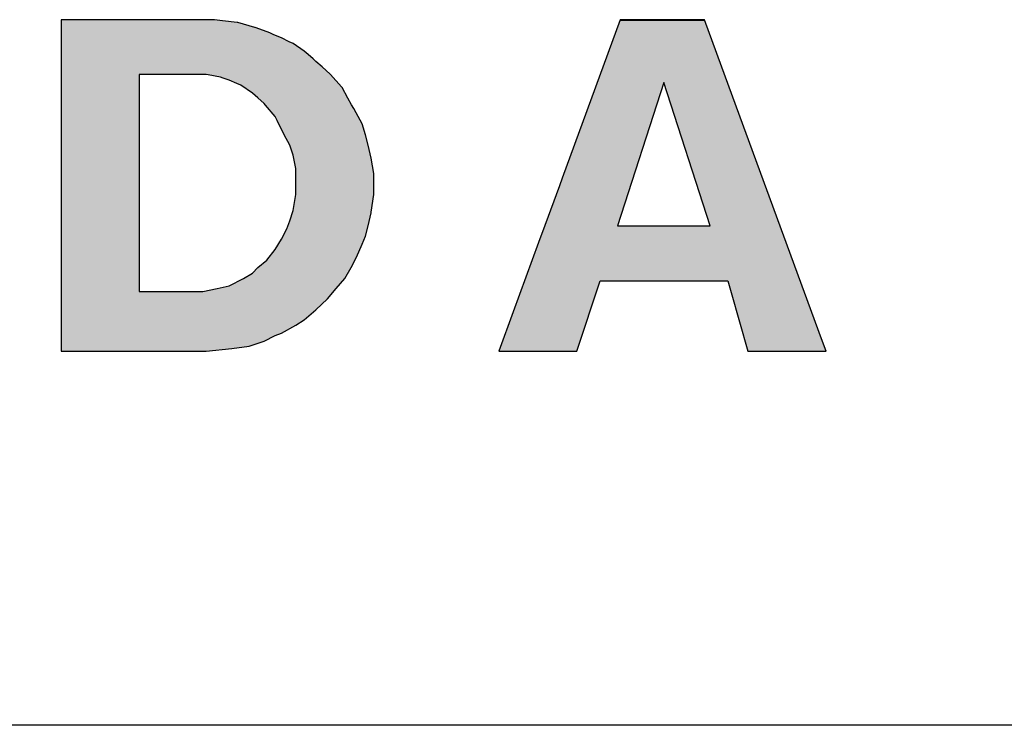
# Model space of a CAD drawing. Extents: x 520.1 to 598, y 318.7 to 360.7.
# Tile 6 of 15: x 589.5 to 590.2, y 328.5 to 329. Entities that reach past the tile are written whole.
import ezdxf

# ---------------------------------------------------------------- set-up
doc = ezdxf.new("R2010")
doc.units = 0
doc.layers.add('CARIMBO', color=7, linetype='CONTINUOUS')

msp = doc.modelspace()

# ---------------------------------------------------------------- hatches: boundary and pattern name
at = {"layer": 'CARIMBO'}
h = msp.add_hatch(color=7, dxfattribs=at)
h.paths.add_polyline_path([(589.63427, 329.0204), (589.62853, 329.02109), (589.62575, 329.02109), (589.6226, 329.02109), (589.61414, 329.02109), (589.60423, 329.02109), (589.59451, 329.02109), (589.58161, 329.02109), (589.56605, 329.02109), (589.55383, 329.02109), (589.54214, 329.02109), (589.52046, 329.02109), (589.52046, 329.02045), (589.52046, 329.01), (589.52046, 329.00153), (589.52046, 328.9945), (589.52046, 328.98282), (589.52046, 328.97312), (589.52046, 328.96289), (589.52046, 328.95176), (589.52046, 328.94084), (589.52046, 328.92815), (589.52046, 328.9158), (589.52046, 328.9085), (589.52046, 328.89656), (589.52046, 328.89226), (589.52046, 328.8834), (589.52046, 328.87324), (589.52046, 328.86404), (589.52046, 328.85082), (589.52046, 328.7875), (589.6226, 328.7875), (589.64072, 328.78947), (589.65291, 328.79112), (589.66345, 328.79475), (589.67136, 328.7987), (589.67564, 328.80035), (589.68586, 328.80595), (589.69179, 328.80957), (589.70002, 328.81682), (589.70826, 328.8244), (589.71418, 328.83165), (589.72044, 328.8389), (589.72473, 328.84647), (589.72868, 328.85372), (589.73263, 328.86295), (589.73494, 328.86855), (589.73692, 328.8758), (589.73889, 328.88502), (589.73898, 328.8856), (589.74087, 328.89787), (589.74087, 328.90512), (589.74087, 328.9127), (589.73889, 328.92357), (589.73692, 328.9328), (589.73494, 328.94004), (589.73263, 328.94762), (589.72831, 328.95554), (589.7267, 328.95849), (589.7251, 328.96121), (589.72242, 328.96574), (589.71847, 328.97332), (589.71799, 328.97386), (589.71024, 328.98255), (589.71002, 328.98274), (589.70431, 328.98782), (589.70004, 328.99164), (589.69805, 328.99342), (589.69464, 328.99647), (589.69179, 328.99902), (589.68388, 329.00429), (589.68124, 329.00556), (589.67564, 329.00824), (589.67044, 329.01053), (589.66741, 329.01187), (589.66298, 329.01344), (589.65719, 329.01549), (589.65701, 329.01555), (589.645, 329.01911), (589.64452, 329.01917)])
h.paths.add_polyline_path([(589.63281, 328.98057), (589.63472, 328.97993), (589.63874, 328.97859), (589.64423, 328.97618), (589.64698, 328.97497), (589.65521, 328.96937), (589.65902, 328.96602), (589.66345, 328.96212), (589.66445, 328.96095), (589.67136, 328.95289), (589.67176, 328.95206), (589.67276, 328.95001), (589.67762, 328.94004), (589.68157, 328.9328), (589.68388, 328.92555), (589.68586, 328.91632), (589.68586, 328.91411), (589.68586, 328.90512), (589.68586, 328.89787), (589.68388, 328.88667), (589.68157, 328.87942), (589.6796, 328.87382), (589.67564, 328.86657), (589.67136, 328.85932), (589.66543, 328.85175), (589.65917, 328.84647), (589.65521, 328.84252), (589.64895, 328.8389), (589.63874, 328.83362), (589.6305, 328.83165), (589.62029, 328.82967), (589.57548, 328.82967), (589.57548, 328.85745), (589.57548, 328.86576), (589.57548, 328.87285), (589.57548, 328.88445), (589.57548, 328.89195), (589.57548, 328.89836), (589.57548, 328.90751), (589.57548, 328.91877), (589.57548, 328.92867), (589.57548, 328.93837), (589.57548, 328.9452), (589.57548, 328.95388), (589.57548, 328.9663), (589.57548, 328.97355), (589.57548, 328.98255), (589.57904, 328.98255), (589.59195, 328.98255), (589.60133, 328.98255), (589.60907, 328.98255), (589.62029, 328.98255), (589.6226, 328.98255), (589.62396, 328.98228)], flags=16)
h = msp.add_hatch(color=7, dxfattribs=at)
h.paths.add_polyline_path([(589.97393, 329.02076), (589.91438, 329.02076), (589.87361, 328.90958), (589.87156, 328.904), (589.86137, 328.87621), (589.85695, 328.86415), (589.83903, 328.81529), (589.82884, 328.7875), (589.88386, 328.7875), (589.90034, 328.83725), (589.92421, 328.83725), (589.97923, 328.83725), (589.99028, 328.83725), (589.99265, 328.82893), (590.00445, 328.7875), (590.05947, 328.7875), (590.05622, 328.79637), (589.99126, 328.9735)])
h.paths.add_polyline_path([(589.94514, 328.97695), (589.97776, 328.8758), (589.91253, 328.8758)], flags=16)

# ---------------------------------------------------------------- linework, layer by layer
at = {"layer": 'CARIMBO', "color": 7}
msp.add_line((589.9145, 329.02076), (589.97381, 329.02076), dxfattribs=at)
at = {"layer": 'CARIMBO', "color": 6}
msp.add_line((592.54818, 328.52406), (588.70176, 328.52406), dxfattribs=at)
at = {"layer": 'CARIMBO', "color": 7, "invisible_edges": 5}
for points in [[(589.52046, 329.02109), (589.73898, 328.8856), (589.74087, 328.89787), (589.54214, 329.02109)], [(589.52046, 329.02045), (589.73889, 328.88502), (589.73898, 328.8856), (589.52046, 329.02109)], [(589.52046, 329.01), (589.73692, 328.8758), (589.73889, 328.88502), (589.52046, 329.02045)], [(589.54214, 329.02109), (589.74087, 328.89787), (589.74087, 328.90512), (589.55383, 329.02109)], [(589.55383, 329.02109), (589.74087, 328.90512), (589.74087, 328.9127), (589.56605, 329.02109)], [(589.56605, 329.02109), (589.74087, 328.9127), (589.73889, 328.92357), (589.58161, 329.02109)], [(589.58161, 329.02109), (589.73889, 328.92357), (589.73692, 328.9328), (589.59451, 329.02109)], [(589.59451, 329.02109), (589.73692, 328.9328), (589.73494, 328.94004), (589.60423, 329.02109)], [(589.60423, 329.02109), (589.73494, 328.94004), (589.73263, 328.94762), (589.61414, 329.02109)], [(589.61414, 329.02109), (589.73263, 328.94762), (589.72831, 328.95554), (589.6226, 329.02109)], [(589.6226, 329.02109), (589.72831, 328.95554), (589.7267, 328.95849), (589.62575, 329.02109)], [(589.62575, 329.02109), (589.7267, 328.95849), (589.7251, 328.96121), (589.62853, 329.02109)], [(589.62853, 329.02109), (589.7251, 328.96121), (589.72242, 328.96574), (589.63427, 329.0204)], [(589.63427, 329.0204), (589.72242, 328.96574), (589.71847, 328.97332), (589.64452, 329.01917)], [(589.64452, 329.01917), (589.71847, 328.97332), (589.71799, 328.97386), (589.645, 329.01911)], [(589.645, 329.01911), (589.71799, 328.97386), (589.71024, 328.98255), (589.65701, 329.01555)], [(589.87361, 328.90958), (590.05622, 328.79637), (589.99126, 328.9735), (589.9145, 329.02109)], [(589.9145, 329.02109), (589.99126, 328.9735), (589.97381, 329.02109)], [(589.52046, 329.00153), (589.73494, 328.86855), (589.73692, 328.8758), (589.52046, 329.01)], [(589.65701, 329.01555), (589.71024, 328.98255), (589.71002, 328.98274), (589.65719, 329.01549)], [(589.65719, 329.01549), (589.71002, 328.98274), (589.70431, 328.98782), (589.66298, 329.01344)], [(589.66298, 329.01344), (589.70431, 328.98782), (589.70004, 328.99164), (589.66741, 329.01187)], [(589.66741, 329.01187), (589.70004, 328.99164), (589.69805, 328.99342), (589.67044, 329.01053)], [(589.67044, 329.01053), (589.69805, 328.99342), (589.69464, 328.99647), (589.67564, 329.00824)], [(589.67564, 329.00824), (589.69464, 328.99647), (589.69179, 328.99902), (589.68124, 329.00556)], [(589.68124, 329.00556), (589.69179, 328.99902), (589.68388, 329.00429)], [(589.52046, 328.9945), (589.73263, 328.86295), (589.73494, 328.86855), (589.52046, 329.00153)], [(589.52046, 328.98282), (589.72868, 328.85372), (589.73263, 328.86295), (589.52046, 328.9945)], [(589.52046, 328.97312), (589.72473, 328.84647), (589.72868, 328.85372), (589.52046, 328.98282)], [(589.57548, 328.98255), (589.68586, 328.91411), (589.68586, 328.91632), (589.57904, 328.98255)], [(589.57548, 328.97355), (589.68586, 328.90512), (589.68586, 328.91411), (589.57548, 328.98255)], [(589.57904, 328.98255), (589.68586, 328.91632), (589.68388, 328.92555), (589.59195, 328.98255)], [(589.59195, 328.98255), (589.68388, 328.92555), (589.68157, 328.9328), (589.60133, 328.98255)], [(589.60133, 328.98255), (589.68157, 328.9328), (589.67762, 328.94004), (589.60907, 328.98255)], [(589.60907, 328.98255), (589.67762, 328.94004), (589.67276, 328.95001), (589.62029, 328.98255)], [(589.62029, 328.98255), (589.67276, 328.95001), (589.67176, 328.95206), (589.6226, 328.98255)], [(589.6226, 328.98255), (589.67176, 328.95206), (589.67136, 328.95289), (589.62396, 328.98228)], [(589.62396, 328.98228), (589.67136, 328.95289), (589.66445, 328.96095), (589.63281, 328.98057)], [(589.63281, 328.98057), (589.66445, 328.96095), (589.66345, 328.96212), (589.63472, 328.97993)], [(589.63472, 328.97993), (589.66345, 328.96212), (589.65902, 328.96602), (589.63874, 328.97859)], [(589.63874, 328.97859), (589.65902, 328.96602), (589.65521, 328.96937), (589.64423, 328.97618)], [(589.64423, 328.97618), (589.65521, 328.96937), (589.64698, 328.97497)], [(589.52046, 328.96289), (589.72044, 328.8389), (589.72473, 328.84647), (589.52046, 328.97312)], [(589.57548, 328.9663), (589.68586, 328.89787), (589.68586, 328.90512), (589.57548, 328.97355)], [(589.52046, 328.95176), (589.71418, 328.83165), (589.72044, 328.8389), (589.52046, 328.96289)], [(589.57548, 328.95388), (589.68388, 328.88667), (589.68586, 328.89787), (589.57548, 328.9663)], [(589.57548, 328.9452), (589.68157, 328.87942), (589.68388, 328.88667), (589.57548, 328.95388)], [(589.52046, 328.94084), (589.70826, 328.8244), (589.71418, 328.83165), (589.52046, 328.95176)], [(589.52046, 328.92815), (589.70002, 328.81682), (589.70826, 328.8244), (589.52046, 328.94084)], [(589.57548, 328.93837), (589.6796, 328.87382), (589.68157, 328.87942), (589.57548, 328.9452)], [(589.57548, 328.92867), (589.67564, 328.86657), (589.6796, 328.87382), (589.57548, 328.93837)], [(589.52046, 328.9158), (589.69179, 328.80957), (589.70002, 328.81682), (589.52046, 328.92815)], [(589.57548, 328.91877), (589.67136, 328.85932), (589.67564, 328.86657), (589.57548, 328.92867)], [(589.57548, 328.90751), (589.66543, 328.85175), (589.67136, 328.85932), (589.57548, 328.91877)], [(589.52046, 328.9085), (589.68586, 328.80595), (589.69179, 328.80957), (589.52046, 328.9158)], [(589.52046, 328.89656), (589.67564, 328.80035), (589.68586, 328.80595), (589.52046, 328.9085)], [(589.57548, 328.89836), (589.65917, 328.84647), (589.66543, 328.85175), (589.57548, 328.90751)], [(589.87156, 328.904), (589.97923, 328.83725), (589.99028, 328.83725), (589.87361, 328.90958)], [(589.57548, 328.89195), (589.65521, 328.84252), (589.65917, 328.84647), (589.57548, 328.89836)], [(589.86137, 328.87621), (589.92421, 328.83725), (589.97923, 328.83725), (589.87156, 328.904)], [(589.52046, 328.89226), (589.67136, 328.7987), (589.67564, 328.80035), (589.52046, 328.89656)], [(589.52046, 328.8834), (589.66345, 328.79475), (589.67136, 328.7987), (589.52046, 328.89226)], [(589.57548, 328.88445), (589.64895, 328.8389), (589.65521, 328.84252), (589.57548, 328.89195)], [(589.57548, 328.87285), (589.63874, 328.83362), (589.64895, 328.8389), (589.57548, 328.88445)], [(589.52046, 328.87324), (589.65291, 328.79112), (589.66345, 328.79475), (589.52046, 328.8834)], [(589.52046, 328.86404), (589.64072, 328.78947), (589.65291, 328.79112), (589.52046, 328.87324)], [(589.57548, 328.86576), (589.6305, 328.83165), (589.63874, 328.83362), (589.57548, 328.87285)], [(589.85695, 328.86415), (589.90034, 328.83725), (589.92421, 328.83725), (589.86137, 328.87621)], [(589.52046, 328.85082), (589.6226, 328.7875), (589.64072, 328.78947), (589.52046, 328.86404)], [(589.57548, 328.85745), (589.62029, 328.82967), (589.6305, 328.83165), (589.57548, 328.86576)], [(589.83903, 328.81529), (589.88386, 328.7875), (589.90034, 328.83725), (589.85695, 328.86415)], [(589.57548, 328.82967), (589.57548, 328.82967), (589.62029, 328.82967), (589.57548, 328.85745)], [(589.52046, 328.7875), (589.52046, 328.7875), (589.6226, 328.7875), (589.52046, 328.85082)], [(589.99265, 328.82893), (590.05947, 328.7875), (590.05622, 328.79637), (589.99028, 328.83725)], [(590.00445, 328.7875), (590.00445, 328.7875), (590.05947, 328.7875), (589.99265, 328.82893)], [(589.82884, 328.7875), (589.82884, 328.7875), (589.88386, 328.7875), (589.83903, 328.81529)]]:
    msp.add_3dface(points, dxfattribs=at)
at = {"layer": 'CARIMBO', "color": 7}
msp.add_3dface([(589.94514, 328.97695), (589.91253, 328.8758), (589.97776, 328.8758), (589.94514, 328.97695)], dxfattribs=at)
msp.add_3dface([(589.94514, 328.97695), (589.91253, 328.8758), (589.97776, 328.8758), (589.94514, 328.97695)], dxfattribs=at)

doc.saveas('drawing.dxf')
